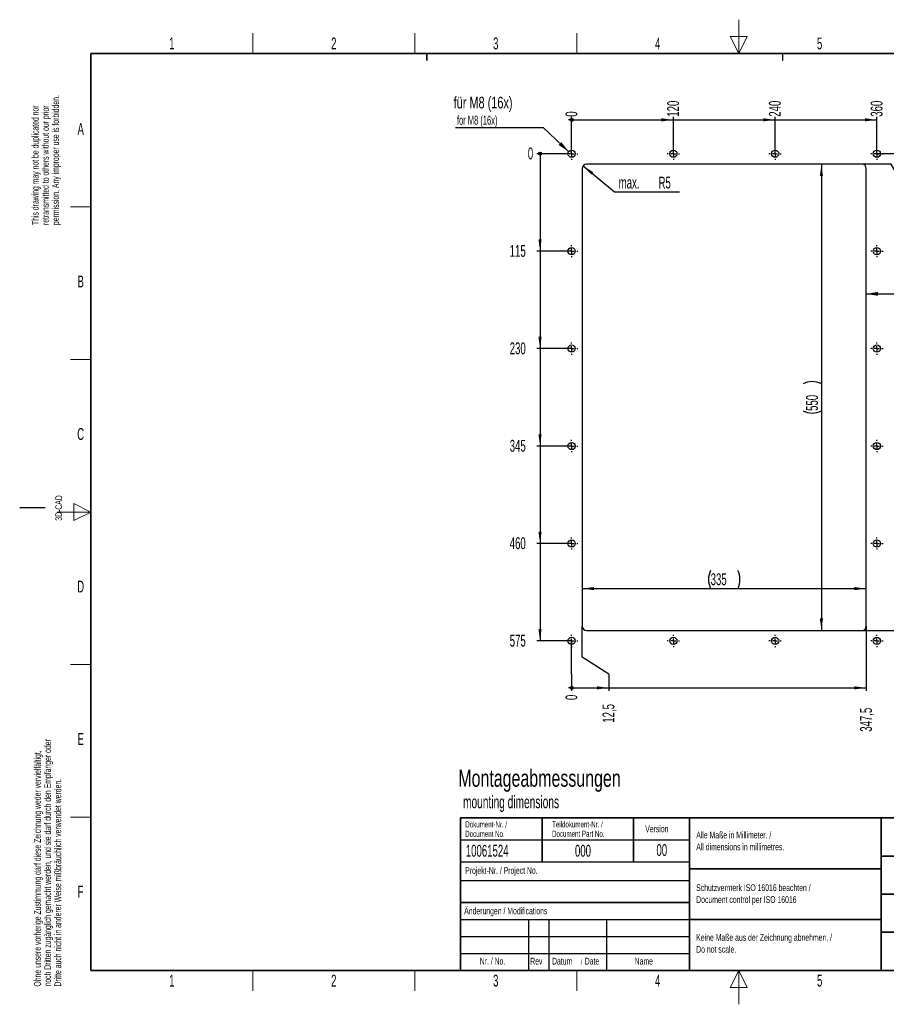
# Paper-space layout 'Blatt3' of a CAD drawing. Header units: millimetres. Extents: x 5 to 418, y 2 to 292.
import ezdxf

# ---------------------------------------------------------------- set-up
doc = ezdxf.new("R2010")
doc.units = ezdxf.units.MM
doc.layers.add('SLD-0', color=7, linetype='Continuous')
doc.styles.add('SLDTEXTSTYLE0', font='TXT', dxfattribs={"width": 0.7})
doc.styles.add('SLDTEXTSTYLE1', font='TXT', dxfattribs={"width": 0.605})
doc.dimstyles.new('SLDDIMSTYLE0', dxfattribs={"dimtxt": 3.5, "dimasz": 3.5, "dimexe": 0, "dimexo": 0.0625, "dimgap": 0.875, "dimtad": 1, "dimlfac": 4, "dimrnd": 1e-09, "dimzin": 12, "dimdsep": 46, "dimtxsty": 'SLDTEXTSTYLE1', "dimsah": 1, "dimcen": 0.09, "dimadec": 0, "dimazin": 3, "dimtfac": 1, "dimtofl": 0, "dimtmove": 0, "dimatfit": 3, "dimfxl": 1, "dimfrac": 2, "dimtolj": 1, "dimtzin": 12, "dimarcsym": 0})
doc.dimstyles.new('SLDDIMSTYLE3', dxfattribs={"dimtxt": 0.18, "dimasz": 3.5, "dimexe": 0, "dimexo": 0.0625, "dimgap": 0, "dimtad": 0, "dimtih": 1, "dimtoh": 1, "dimdec": 0, "dimrnd": 1e-09, "dimzin": 0, "dimdsep": 46, "dimtxsty": 'Standard', "dimsah": 1, "dimcen": 0.09, "dimadec": 0, "dimazin": 0, "dimtfac": 3.5, "dimtdec": 0, "dimtofl": 0, "dimtmove": 0, "dimatfit": 3, "dimfxl": 1, "dimfrac": 2, "dimtolj": 1, "dimtzin": 0, "dimarcsym": 0})
doc.dimstyles.new('SLDDIMSTYLE4', dxfattribs={"dimtxt": 3.5, "dimasz": 0.3066666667, "dimexe": 0, "dimexo": 0.0625, "dimgap": 0.875, "dimtad": 0, "dimtih": 1, "dimtoh": 1, "dimdec": 0, "dimlfac": 4, "dimrnd": 1e-09, "dimdsep": 46, "dimtxsty": 'SLDTEXTSTYLE1', "dimblk1": 'ORIGIN', "dimblk2": 'ORIGIN', "dimsah": 1, "dimcen": 0.09, "dimadec": 0, "dimazin": 2, "dimtfac": 1, "dimtofl": 0, "dimtmove": 0, "dimatfit": 3, "dimldrblk": 'ORIGIN', "dimfxl": 1, "dimfrac": 2, "dimtolj": 1, "dimtzin": 12, "dimarcsym": 0})
doc.dimstyles.new('SLDDIMSTYLE5', dxfattribs={"dimtxt": 3.5, "dimasz": 3.5, "dimexe": 0, "dimexo": 0.0625, "dimgap": 0.875, "dimtad": 0, "dimtih": 1, "dimtoh": 1, "dimlfac": 4, "dimrnd": 1e-09, "dimzin": 12, "dimdsep": 46, "dimtxsty": 'SLDTEXTSTYLE1', "dimsah": 1, "dimcen": 0.09, "dimadec": 0, "dimazin": 3, "dimtfac": 1, "dimtofl": 0, "dimtmove": 0, "dimatfit": 3, "dimfxl": 1, "dimfrac": 2, "dimtolj": 1, "dimtzin": 12, "dimarcsym": 0})
doc.dimstyles.new('SLDDIMSTYLE6', dxfattribs={"dimtxt": 3.5, "dimasz": 3.5, "dimexe": 0, "dimexo": 0.0625, "dimgap": 0.875, "dimtad": 0, "dimtih": 1, "dimtoh": 1, "dimlfac": 4, "dimrnd": 1e-09, "dimzin": 12, "dimdsep": 46, "dimtxsty": 'SLDTEXTSTYLE1', "dimsah": 1, "dimcen": 0, "dimadec": 0, "dimazin": 3, "dimtfac": 1, "dimtofl": 0, "dimtmove": 1, "dimatfit": 3, "dimfxl": 1, "dimfrac": 2, "dimtolj": 1, "dimtzin": 12, "dimarcsym": 0})

# ---------------------------------------------------------------- blocks, each defined once
blk = doc.blocks.new('SW_NOTE_0_37')
at = {"layer": 'SLD-0', "color": 0, "attachment_point": 1}
for s, insert, char_height, style in [('Montageabmessungen', (0, 6.4802509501), 5.0270833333, 'SLDTEXTSTYLE0'), ('mounting dimensions', (1.3890625, -1.1788735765), 3.7041666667, 'SLDTEXTSTYLE1')]:
    blk.add_mtext(s, dxfattribs=dict(at, insert=insert, char_height=char_height, style=style))
blk = doc.blocks.new('SW_NOTE_0_38')
at = {"layer": 'SLD-0', "color": 0, "char_height": 2, "attachment_point": 1, "rotation": 90.00000000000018, "style": 'SLDTEXTSTYLE1'}
for s, insert in [('permission. Any improper use is forbidden.', (3.4218645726, 0)), ('This drawing may not be duplicated nor', (-2.5781354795, 0)), ('retransmitted to others without our prior', (0.4218645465, 0))]:
    blk.add_mtext(s, dxfattribs=dict(at, insert=insert))
blk = doc.blocks.new('SW_NOTE_0_39')
at = {"layer": 'SLD-0', "color": 0, "char_height": 2, "attachment_point": 1, "rotation": 90.00000000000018, "style": 'SLDTEXTSTYLE1'}
for s, insert in [('noch Dritten zugänglich gemacht werden, und sie darf durch den Empfänger oder', (0.4218645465, 0)), ('Ohne unsere vorherige Zustimmung darf diese Zeichnung weder vervielfältigt,', (-2.5781354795, 0)), ('Dritte auch nicht in anderer Weise mißbräuchlich verwendet werden.', (3.4218645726, 0))]:
    blk.add_mtext(s, dxfattribs=dict(at, insert=insert))
blk = doc.blocks.new('SW_NOTE_0_40')
at = {"layer": 'SLD-0', "color": 0, "attachment_point": 1, "style": 'SLDTEXTSTYLE1'}
for s, insert, char_height in [('Datum', (0, 2.5781354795), 2), ('/', (8.4829859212, 2.0780460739), 1.5), ('Date', (9.6392361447, 2.5781354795), 2)]:
    blk.add_mtext(s, dxfattribs=dict(at, insert=insert, char_height=char_height))
blk = doc.blocks.new('SW_NOTE_0_41')
at = {"layer": 'SLD-0', "color": 0, "char_height": 2, "attachment_point": 1, "style": 'SLDTEXTSTYLE1'}
for s, insert in [('Alle Maße in Millimeter. /', (0, 2.5781354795)), ('All dimensions in millimetres.', (0, -0.9218646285))]:
    blk.add_mtext(s, dxfattribs=dict(at, insert=insert))
blk = doc.blocks.new('SW_NOTE_0_42')
at = {"layer": 'SLD-0', "color": 0, "char_height": 1.8, "attachment_point": 1, "style": 'SLDTEXTSTYLE1'}
for s, insert in [('Teildokument-Nr. /', (0, 2.3203219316)), ('Document Part No.', (0, -0.4796779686))]:
    blk.add_mtext(s, dxfattribs=dict(at, insert=insert))
blk = doc.blocks.new('SW_NOTE_0_43')
at = {"layer": 'SLD-0', "color": 0, "char_height": 1.8, "attachment_point": 1, "style": 'SLDTEXTSTYLE1'}
for s, insert in [('Dokument-Nr. /', (0, 2.3203219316)), ('Document No.', (0, -0.4796779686))]:
    blk.add_mtext(s, dxfattribs=dict(at, insert=insert))
blk = doc.blocks.new('SW_NOTE_0_44')
at = {"layer": 'SLD-0', "color": 0, "char_height": 2, "attachment_point": 1, "style": 'SLDTEXTSTYLE1'}
for s, insert in [('Keine Maße aus der Zeichnung abnehmen. /', (0, 2.5781354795)), ('Do not scale.', (0, -0.9218646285))]:
    blk.add_mtext(s, dxfattribs=dict(at, insert=insert))
blk = doc.blocks.new('SW_NOTE_0_45')
at = {"layer": 'SLD-0', "color": 0, "char_height": 2, "attachment_point": 1, "style": 'SLDTEXTSTYLE1'}
for s, insert in [('Schutzvermerk ISO 16016 beachten /', (0, 2.5781354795)), ('Document control per ISO 16016', (0, -0.9218646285))]:
    blk.add_mtext(s, dxfattribs=dict(at, insert=insert))
blk = doc.blocks.new('_Origin')
at = {"color": 0, "linetype": 'ByBlock', "lineweight": -2}
blk.add_line((0, 0), (-1, 0), dxfattribs=at)
blk.add_circle((0, 0), 0.5, dxfattribs=at)
blk = doc.blocks.new('_D_14')
at = {"layer": 'SLD-0'}
blk.add_line((167.7186165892, 252.9605024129), (157.4925174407, 252.9605024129), dxfattribs=at)
at = {"layer": 'SLD-0', "xscale": 0.92, "yscale": 0.92}
blk.add_blockref('_Origin', (158.4125174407, 252.9605024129), dxfattribs=at)
at = {"layer": 'SLD-0', "insert": (154.8189063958, 254.7864758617), "char_height": 3.5, "attachment_point": 1, "style": 'SLDTEXTSTYLE1'}
blk.add_mtext('0', dxfattribs=at)
blk = doc.blocks.new('_D_15')
at = {"layer": 'SLD-0', "color": 7}
for p, q in [((158.4125174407, 252.9605024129), (158.4125174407, 224.2105024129)), ((167.7186165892, 224.2105024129), (157.4925174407, 224.2105024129))]:
    blk.add_line(p, q, dxfattribs=at)
blk.add_solid([(158.4125174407, 224.2105024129), (158.8725174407, 227.7105024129), (157.9525174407, 227.7105024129)], dxfattribs=at)
at = {"layer": 'SLD-0', "color": 7, "insert": (149.471684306, 226.0364758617), "char_height": 3.5, "attachment_point": 1, "style": 'SLDTEXTSTYLE1'}
blk.add_mtext('115', dxfattribs=at)
blk = doc.blocks.new('_D_16')
at = {"layer": 'SLD-0', "color": 7}
for p, q in [((158.4125174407, 224.2105024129), (158.4125174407, 195.4605024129)), ((167.7186165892, 195.4605024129), (157.4925174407, 195.4605024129))]:
    blk.add_line(p, q, dxfattribs=at)
blk.add_solid([(158.4125174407, 195.4605024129), (158.8725174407, 198.9605024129), (157.9525174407, 198.9605024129)], dxfattribs=at)
at = {"layer": 'SLD-0', "color": 7, "insert": (149.471684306, 197.2864758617), "char_height": 3.5, "attachment_point": 1, "style": 'SLDTEXTSTYLE1'}
blk.add_mtext('230', dxfattribs=at)
blk = doc.blocks.new('_D_17')
at = {"layer": 'SLD-0', "color": 7}
for p, q in [((158.4125174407, 195.4605024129), (158.4125174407, 166.7105024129)), ((167.7186165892, 166.7105024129), (157.4925174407, 166.7105024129))]:
    blk.add_line(p, q, dxfattribs=at)
blk.add_solid([(158.4125174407, 166.7105024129), (158.8725174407, 170.2105024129), (157.9525174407, 170.2105024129)], dxfattribs=at)
at = {"layer": 'SLD-0', "color": 7, "insert": (149.471684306, 168.5364758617), "char_height": 3.5, "attachment_point": 1, "style": 'SLDTEXTSTYLE1'}
blk.add_mtext('345', dxfattribs=at)
blk = doc.blocks.new('_D_18')
at = {"layer": 'SLD-0', "color": 7}
for p, q in [((158.4125174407, 166.7105024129), (158.4125174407, 137.9605024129)), ((167.7186165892, 137.9605024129), (157.4925174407, 137.9605024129))]:
    blk.add_line(p, q, dxfattribs=at)
blk.add_solid([(158.4125174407, 137.9605024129), (158.8725174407, 141.4605024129), (157.9525174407, 141.4605024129)], dxfattribs=at)
at = {"layer": 'SLD-0', "color": 7, "insert": (149.471684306, 139.7864758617), "char_height": 3.5, "attachment_point": 1, "style": 'SLDTEXTSTYLE1'}
blk.add_mtext('460', dxfattribs=at)
blk = doc.blocks.new('_D_19')
at = {"layer": 'SLD-0', "color": 7}
for p, q in [((158.4125174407, 137.9605024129), (158.4125174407, 109.2105024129)), ((167.7186165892, 109.2105024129), (157.4925174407, 109.2105024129))]:
    blk.add_line(p, q, dxfattribs=at)
blk.add_solid([(158.4125174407, 109.2105024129), (158.8725174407, 112.7105024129), (157.9525174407, 112.7105024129)], dxfattribs=at)
at = {"layer": 'SLD-0', "color": 7, "insert": (149.471684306, 111.0364758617), "char_height": 3.5, "attachment_point": 1, "style": 'SLDTEXTSTYLE1'}
blk.add_mtext('575', dxfattribs=at)
blk = doc.blocks.new('_D_20')
at = {"layer": 'SLD-0'}
blk.add_line((167.7186165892, 252.9605024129), (167.7186165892, 263.8736149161), dxfattribs=at)
at = {"layer": 'SLD-0', "xscale": 0.92, "yscale": 0.92}
blk.add_blockref('_Origin', (167.7186165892, 262.9536149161), dxfattribs=at)
at = {"layer": 'SLD-0', "insert": (165.8926431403, 263.8736149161), "char_height": 3.5, "attachment_point": 1, "rotation": 90, "style": 'SLDTEXTSTYLE1'}
blk.add_mtext('0', dxfattribs=at)
blk = doc.blocks.new('_D_21')
at = {"layer": 'SLD-0', "color": 7}
for p, q in [((167.7186165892, 262.9536149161), (197.7186165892, 262.9536149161)), ((197.7186165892, 252.9605024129), (197.7186165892, 263.8736149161))]:
    blk.add_line(p, q, dxfattribs=at)
blk.add_solid([(197.7186165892, 262.9536149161), (194.2186165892, 263.4136149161), (194.2186165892, 262.4936149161)], dxfattribs=at)
at = {"layer": 'SLD-0', "color": 7, "insert": (195.8926431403, 263.8736149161), "char_height": 3.5, "attachment_point": 1, "rotation": 90, "style": 'SLDTEXTSTYLE1'}
blk.add_mtext('120', dxfattribs=at)
blk = doc.blocks.new('_D_22')
at = {"layer": 'SLD-0', "color": 7}
for p, q in [((197.7186165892, 262.9536149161), (227.7186165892, 262.9536149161)), ((227.7186165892, 252.9605024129), (227.7186165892, 263.8736149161))]:
    blk.add_line(p, q, dxfattribs=at)
blk.add_solid([(227.7186165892, 262.9536149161), (224.2186165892, 263.4136149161), (224.2186165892, 262.4936149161)], dxfattribs=at)
at = {"layer": 'SLD-0', "color": 7, "insert": (225.8926431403, 263.8736149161), "char_height": 3.5, "attachment_point": 1, "rotation": 90, "style": 'SLDTEXTSTYLE1'}
blk.add_mtext('240', dxfattribs=at)
blk = doc.blocks.new('_D_23')
at = {"layer": 'SLD-0', "color": 7}
for p, q in [((227.7186165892, 262.9536149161), (257.7186165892, 262.9536149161)), ((257.7186165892, 252.9605024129), (257.7186165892, 263.8736149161))]:
    blk.add_line(p, q, dxfattribs=at)
blk.add_solid([(257.7186165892, 262.9536149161), (254.2186165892, 263.4136149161), (254.2186165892, 262.4936149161)], dxfattribs=at)
at = {"layer": 'SLD-0', "color": 7, "insert": (255.8926431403, 263.8736149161), "char_height": 3.5, "attachment_point": 1, "rotation": 90, "style": 'SLDTEXTSTYLE1'}
blk.add_mtext('360', dxfattribs=at)
blk = doc.blocks.new('_D_24')
at = {"layer": 'SLD-0'}
for p, q in [((261.896703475, 252.9605024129), (257.7186165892, 252.9605024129)), ((266.896703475, 252.9605024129), (261.896703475, 252.9605024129)), ((266.896703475, 252.9605024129), (271.896703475, 252.9605024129))]:
    blk.add_line(p, q, dxfattribs=at)
at = {"layer": 'SLD-0', "xscale": 0.92, "yscale": 0.92}
blk.add_blockref('_Origin', (270.976703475, 252.9605024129), dxfattribs=at)
at = {"layer": 'SLD-0', "insert": (271.896703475, 254.7864758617), "char_height": 3.5, "attachment_point": 1, "style": 'SLDTEXTSTYLE1'}
blk.add_mtext('0', dxfattribs=at)
blk = doc.blocks.new('_D_25')
at = {"layer": 'SLD-0', "color": 7}
for p, q in [((270.976703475, 252.9605024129), (270.976703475, 241.5139864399)), ((261.896703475, 249.8355024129), (253.3436165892, 249.8355024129)), ((266.896703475, 241.5139864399), (261.896703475, 249.8355024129)), ((266.896703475, 241.5139864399), (271.896703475, 241.5139864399))]:
    blk.add_line(p, q, dxfattribs=at)
blk.add_solid([(270.976703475, 241.5139864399), (271.436703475, 245.0139864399), (270.516703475, 245.0139864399)], dxfattribs=at)
at = {"layer": 'SLD-0', "color": 7, "insert": (271.896703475, 243.3399598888), "char_height": 3.5, "attachment_point": 1, "style": 'SLDTEXTSTYLE1'}
blk.add_mtext('12,5', dxfattribs=at)
blk = doc.blocks.new('_D_26')
at = {"layer": 'SLD-0', "color": 7}
for p, q in [((270.976703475, 241.5139864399), (270.976703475, 112.3355024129)), ((253.3436165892, 112.3355024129), (271.896703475, 112.3355024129))]:
    blk.add_line(p, q, dxfattribs=at)
blk.add_solid([(270.976703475, 112.3355024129), (271.436703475, 115.8355024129), (270.516703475, 115.8355024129)], dxfattribs=at)
at = {"layer": 'SLD-0', "color": 7, "insert": (271.896703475, 114.1614758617), "char_height": 3.5, "attachment_point": 1, "style": 'SLDTEXTSTYLE1'}
blk.add_mtext('562,5', dxfattribs=at)
blk = doc.blocks.new('_D_27')
at = {"layer": 'SLD-0'}
for p, q in [((167.7186165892, 104.4390602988), (167.7186165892, 109.2105024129)), ((167.7186165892, 99.4390602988), (167.7186165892, 104.4390602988)), ((167.7186165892, 99.4390602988), (167.7186165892, 94.4390602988))]:
    blk.add_line(p, q, dxfattribs=at)
at = {"layer": 'SLD-0', "xscale": 0.92, "yscale": 0.92}
blk.add_blockref('_Origin', (167.7186165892, 95.3590602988), dxfattribs=at)
at = {"layer": 'SLD-0', "insert": (165.8926431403, 91.7654492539), "char_height": 3.5, "attachment_point": 1, "rotation": 90, "style": 'SLDTEXTSTYLE1'}
blk.add_mtext('0', dxfattribs=at)
blk = doc.blocks.new('_D_28')
at = {"layer": 'SLD-0', "color": 7}
for p, q in [((170.8436165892, 104.4390602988), (170.8436165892, 113.5855024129)), ((178.6658043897, 99.4390602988), (170.8436165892, 104.4390602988)), ((178.6658043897, 99.4390602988), (178.6658043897, 94.4390602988)), ((167.7186165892, 95.3590602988), (178.6658043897, 95.3590602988))]:
    blk.add_line(p, q, dxfattribs=at)
blk.add_solid([(178.6658043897, 95.3590602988), (175.1658043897, 95.8190602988), (175.1658043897, 94.8990602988)], dxfattribs=at)
at = {"layer": 'SLD-0', "color": 7, "insert": (176.8398309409, 85.0814216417), "char_height": 3.5, "attachment_point": 1, "rotation": 90, "style": 'SLDTEXTSTYLE1'}
blk.add_mtext('12,5', dxfattribs=at)
blk = doc.blocks.new('_D_29')
at = {"layer": 'SLD-0', "color": 7}
for p, q in [((254.5936165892, 113.5855024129), (254.5936165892, 94.4390602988)), ((178.6658043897, 95.3590602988), (254.5936165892, 95.3590602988))]:
    blk.add_line(p, q, dxfattribs=at)
blk.add_solid([(254.5936165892, 95.3590602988), (251.0936165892, 95.8190602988), (251.0936165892, 94.8990602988)], dxfattribs=at)
at = {"layer": 'SLD-0', "color": 7, "insert": (252.7676431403, 82.4078105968), "char_height": 3.5, "attachment_point": 1, "rotation": 90, "style": 'SLDTEXTSTYLE1'}
blk.add_mtext('347,5', dxfattribs=at)
blk = doc.blocks.new('_D_30')
at = {"layer": 'SLD-0', "color": 7}
blk.add_line((170.8436165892, 124.6473464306), (254.5936165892, 124.6473464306), dxfattribs=at)
for centre, start, end in [((214.0797276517, 127.3331103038), 153.4349488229, 206.5650511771), ((211.3575052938, 127.3331103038), 333.4349488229, 26.5650511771)]:
    blk.add_arc(centre, 6.005550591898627, start, end, dxfattribs=at)
for points in [[(170.8436165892, 124.6473464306), (174.3436165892, 124.1873464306), (174.3436165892, 125.1073464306)], [(254.5936165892, 124.6473464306), (251.0936165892, 125.1073464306), (251.0936165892, 124.1873464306)]]:
    blk.add_solid(points, dxfattribs=at)
at = {"layer": 'SLD-0', "color": 7, "insert": (208.7081999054, 129.1590837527), "char_height": 3.5, "attachment_point": 1, "style": 'SLDTEXTSTYLE1'}
blk.add_mtext('335', dxfattribs=at)
blk = doc.blocks.new('_D_31')
at = {"layer": 'SLD-0', "color": 7}
blk.add_line((241.3706665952, 249.8355024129), (241.3706665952, 112.3355024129), dxfattribs=at)
for centre, radius, start, end in [((238.684902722, 179.7243911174), 6.00555059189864, 63.4349488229, 116.5650511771), ((238.684902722, 182.4466134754), 6.005550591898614, 243.4349488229, 296.5650511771)]:
    blk.add_arc(centre, radius, start, end, dxfattribs=at)
for points in [[(241.3706665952, 249.8355024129), (240.9106665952, 246.3355024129), (241.8306665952, 246.3355024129)], [(241.3706665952, 112.3355024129), (241.8306665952, 115.8355024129), (240.9106665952, 115.8355024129)]]:
    blk.add_solid(points, dxfattribs=at)
at = {"layer": 'SLD-0', "color": 7, "insert": (236.8589292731, 177.0750857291), "char_height": 3.5, "attachment_point": 1, "rotation": 90.00000000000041, "style": 'SLDTEXTSTYLE1'}
blk.add_mtext('550', dxfattribs=at)
blk = doc.blocks.new('_D_32')
at = {"layer": 'SLD-0', "color": 7}
for p, q in [((171.1355155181, 249.3883363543), (180.3425866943, 241.6733368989)), ((180.3425866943, 241.6733368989), (199.4960599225, 241.6733368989))]:
    blk.add_line(p, q, dxfattribs=at)
blk.add_solid([(171.1355155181, 249.3883363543), (173.5227556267, 246.787820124), (174.1136414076, 247.4929825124)], dxfattribs=at)
at = {"layer": 'SLD-0', "color": 7, "char_height": 3.5, "attachment_point": 1, "style": 'SLDTEXTSTYLE1'}
for s, insert in [('max.', (181.5925866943, 246.1850742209)), ('R5', (193.351614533, 246.1850742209))]:
    blk.add_mtext(s, dxfattribs=dict(at, insert=insert))
blk = doc.blocks.new('SW_NOTE_0_55')
at = {"layer": 'SLD-0', "color": 0}
blk.add_line((-25.8628820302, 0), (0, 0), dxfattribs=at)
at = {"layer": 'SLD-0', "color": 0, "attachment_point": 1}
for s, insert, char_height, style in [('für M8 (16x)', (-26.3615069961, 9.1120452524), 3.4395833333, 'SLDTEXTSTYLE0'), ('for M8 (16x)', (-25.3693194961, 3.50413804), 2.6458333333, 'SLDTEXTSTYLE1')]:
    blk.add_mtext(s, dxfattribs=dict(at, insert=insert, char_height=char_height, style=style))
blk = doc.blocks.new('SW_CENTERMARKSYMBOL_2')
at = {"layer": 'SLD-0', "color": 0}
for p, q in [((-1.5, 0), (-1.8125, 0)), ((0, 0), (-0.75, 0)), ((0, 1.5), (0, 1.8125)), ((0, 0), (0, 0.75)), ((0, 0), (0, -0.75)), ((0, 0), (0.75, 0)), ((1.5, 0), (1.8125, 0)), ((0, -1.5), (0, -1.8125)), ((-1.5, -28.75), (-1.8125, -28.75)), ((0, -28.75), (-0.75, -28.75)), ((0, -27.25), (0, -26.9375)), ((0, -28.75), (0, -28)), ((0, -28.75), (0, -29.5)), ((0, -28.75), (0.75, -28.75)), ((1.5, -28.75), (1.8125, -28.75)), ((0, -30.25), (0, -30.5625)), ((-1.5, -57.5), (-1.8125, -57.5)), ((0, -57.5), (-0.75, -57.5)), ((0, -56), (0, -55.6875)), ((0, -57.5), (0, -56.75)), ((0, -57.5), (0, -58.25)), ((0, -57.5), (0.75, -57.5)), ((1.5, -57.5), (1.8125, -57.5)), ((0, -59), (0, -59.3125))]:
    blk.add_line(p, q, dxfattribs=at)
blk = doc.blocks.new('SW_CENTERMARKSYMBOL_3')
at = {"layer": 'SLD-0', "color": 0}
for p, q in [((-1.5, 0), (-1.8125, 0)), ((0, 0), (-0.75, 0)), ((0, 1.5), (0, 1.8125)), ((0, 0), (0, 0.75)), ((0, 0), (0, -0.75)), ((0, 0), (0.75, 0)), ((1.5, 0), (1.8125, 0)), ((0, -1.5), (0, -1.8125))]:
    blk.add_line(p, q, dxfattribs=at)
blk = doc.blocks.new('SW_CENTERMARKSYMBOL_4')
at = {"layer": 'SLD-0', "color": 0}
for p, q in [((-1.5, 0), (-1.8125, 0)), ((0, 0), (-0.75, 0)), ((0, 1.5), (0, 1.8125)), ((0, 0), (0, 0.75)), ((0, 0), (0, -0.75)), ((0, 0), (0.75, 0)), ((1.5, 0), (1.8125, 0)), ((0, -1.5), (0, -1.8125))]:
    blk.add_line(p, q, dxfattribs=at)
blk = doc.blocks.new('SW_CENTERMARKSYMBOL_5')
at = {"layer": 'SLD-0', "color": 0}
for p, q in [((-1.5, 0), (-1.8125, 0)), ((0, 0), (-0.75, 0)), ((0, 1.5), (0, 1.8125)), ((0, 0), (0, 0.75)), ((0, 0), (0, -0.75)), ((0, 0), (0.75, 0)), ((1.5, 0), (1.8125, 0)), ((0, -1.5), (0, -1.8125))]:
    blk.add_line(p, q, dxfattribs=at)
blk = doc.blocks.new('SW_CENTERMARKSYMBOL_6')
at = {"layer": 'SLD-0', "color": 0}
for p, q in [((-1.5, 0), (-1.8125, 0)), ((0, 0), (-0.75, 0)), ((0, 1.5), (0, 1.8125)), ((0, 0), (0, 0.75)), ((0, 0), (0, -0.75)), ((0, 0), (0.75, 0)), ((1.5, 0), (1.8125, 0)), ((0, -1.5), (0, -1.8125))]:
    blk.add_line(p, q, dxfattribs=at)
blk = doc.blocks.new('SW_CENTERMARKSYMBOL_7')
at = {"layer": 'SLD-0', "color": 0}
for p, q in [((-1.5, 0), (-1.8125, 0)), ((0, 0), (-0.75, 0)), ((0, 1.5), (0, 1.8125)), ((0, 0), (0, 0.75)), ((0, 0), (0, -0.75)), ((0, 0), (0.75, 0)), ((1.5, 0), (1.8125, 0)), ((0, -1.5), (0, -1.8125))]:
    blk.add_line(p, q, dxfattribs=at)
blk = doc.blocks.new('SW_CENTERMARKSYMBOL_8')
at = {"layer": 'SLD-0', "color": 0}
for p, q in [((-1.5, 0), (-1.8125, 0)), ((0, 0), (-0.75, 0)), ((0, 1.5), (0, 1.8125)), ((0, 0), (0, 0.75)), ((0, 0), (0, -0.75)), ((0, 0), (0.75, 0)), ((1.5, 0), (1.8125, 0)), ((0, -1.5), (0, -1.8125))]:
    blk.add_line(p, q, dxfattribs=at)
blk = doc.blocks.new('SW_CENTERMARKSYMBOL_9')
at = {"layer": 'SLD-0', "color": 0}
for p, q in [((-1.5, 0), (-1.8125, 0)), ((0, 0), (-0.75, 0)), ((0, 1.5), (0, 1.8125)), ((0, 0), (0, 0.75)), ((0, 0), (0, -0.75)), ((0, 0), (0.75, 0)), ((1.5, 0), (1.8125, 0)), ((0, -1.5), (0, -1.8125))]:
    blk.add_line(p, q, dxfattribs=at)
blk = doc.blocks.new('SW_CENTERMARKSYMBOL_10')
at = {"layer": 'SLD-0', "color": 0}
for p, q in [((-1.5, 0), (-1.8125, 0)), ((0, 0), (-0.75, 0)), ((0, 1.5), (0, 1.8125)), ((0, 0), (0, 0.75)), ((0, 0), (0, -0.75)), ((0, 0), (0.75, 0)), ((1.5, 0), (1.8125, 0)), ((0, -1.5), (0, -1.8125))]:
    blk.add_line(p, q, dxfattribs=at)
blk = doc.blocks.new('SW_CENTERMARKSYMBOL_11')
at = {"layer": 'SLD-0', "color": 0}
for p, q in [((-1.5, 0), (-1.8125, 0)), ((0, 0), (-0.75, 0)), ((0, 1.5), (0, 1.8125)), ((0, 0), (0, 0.75)), ((0, 0), (0, -0.75)), ((0, 0), (0.75, 0)), ((1.5, 0), (1.8125, 0)), ((0, -1.5), (0, -1.8125))]:
    blk.add_line(p, q, dxfattribs=at)
blk = doc.blocks.new('SW_CENTERMARKSYMBOL_12')
at = {"layer": 'SLD-0', "color": 0}
for p, q in [((-1.5, 0), (-1.8125, 0)), ((0, 0), (-0.75, 0)), ((0, 1.5), (0, 1.8125)), ((0, 0), (0, 0.75)), ((0, 0), (0, -0.75)), ((0, 0), (0.75, 0)), ((1.5, 0), (1.8125, 0)), ((0, -1.5), (0, -1.8125))]:
    blk.add_line(p, q, dxfattribs=at)
blk = doc.blocks.new('SW_CENTERMARKSYMBOL_13')
at = {"layer": 'SLD-0', "color": 0}
for p, q in [((-1.5, 0), (-1.8125, 0)), ((0, 0), (-0.75, 0)), ((0, 1.5), (0, 1.8125)), ((0, 0), (0, 0.75)), ((0, 0), (0, -0.75)), ((0, 0), (0.75, 0)), ((1.5, 0), (1.8125, 0)), ((0, -1.5), (0, -1.8125))]:
    blk.add_line(p, q, dxfattribs=at)
blk = doc.blocks.new('SW_CENTERMARKSYMBOL_14')
at = {"layer": 'SLD-0', "color": 0}
for p, q in [((-1.5, 0), (-1.8125, 0)), ((0, 0), (-0.75, 0)), ((0, 1.5), (0, 1.8125)), ((0, 0), (0, 0.75)), ((0, 0), (0, -0.75)), ((0, 0), (0.75, 0)), ((1.5, 0), (1.8125, 0)), ((0, -1.5), (0, -1.8125))]:
    blk.add_line(p, q, dxfattribs=at)
blk = doc.blocks.new('SW_CENTERMARKSYMBOL_15')
at = {"layer": 'SLD-0', "color": 0}
for p, q in [((-1.5, 0), (-1.8125, 0)), ((0, 0), (-0.75, 0)), ((0, 1.5), (0, 1.8125)), ((0, 0), (0, 0.75)), ((0, 0), (0, -0.75)), ((0, 0), (0.75, 0)), ((1.5, 0), (1.8125, 0)), ((0, -1.5), (0, -1.8125))]:
    blk.add_line(p, q, dxfattribs=at)

psp = doc.layouts.new('Blatt3')

# ---------------------------------------------------------------- linework, layer by layer
at = {"color": 7, "linetype": 'Continuous', "lineweight": 25}
for p, q in [((253.3436165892, 249.8355024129), (172.0936165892, 249.8355024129)), ((170.8436165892, 248.5855024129), (170.8436165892, 113.5855024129)), ((254.5936165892, 113.5855024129), (254.5936165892, 248.5855024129)), ((172.0936165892, 112.3355024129), (253.3436165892, 112.3355024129))]:
    psp.add_line(p, q, dxfattribs=at)
for centre, radius in [((167.7186165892, 252.9605024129), 1.0625), ((197.7186165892, 252.9605024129), 1.062500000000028), ((227.7186165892, 252.9605024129), 1.062499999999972), ((257.7186165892, 252.9605024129), 1.0625), ((167.7186165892, 224.2105024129), 1.0625), ((257.7186165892, 224.2105024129), 1.0625), ((167.7186165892, 195.4605024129), 1.0625), ((257.7186165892, 195.4605024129), 1.0625), ((167.7186165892, 166.7105024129), 1.0625), ((257.7186165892, 166.7105024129), 1.0625), ((167.7186165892, 137.9605024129), 1.0625), ((257.7186165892, 137.9605024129), 1.062499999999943), ((167.7186165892, 109.2105024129), 1.062499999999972), ((197.7186165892, 109.2105024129), 1.062499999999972), ((227.7186165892, 109.2105024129), 1.062499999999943), ((257.7186165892, 109.2105024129), 1.062499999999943)]:
    psp.add_circle(centre, radius, dxfattribs=at)
for centre, radius, start, end in [((172.0936165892, 248.5855024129), 1.25, 90, 180), ((253.3436165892, 248.5855024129), 1.250000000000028, 0, 90), ((172.0936165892, 113.5855024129), 1.250000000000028, 180, 270), ((253.3436165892, 113.5855024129), 1.25, 270, 0)]:
    psp.add_arc(centre, radius, start, end, dxfattribs=at)
at = {"layer": 'SLD-0', "lineweight": 18}
for p, q in [((217, 292.5), (217, 282.5)), ((73.75, 282.5), (73.75, 288.5)), ((121.5, 282.5), (121.5, 288.5)), ((169.25, 282.5), (169.25, 288.5)), ((219.5, 287.5), (214.5, 287.5)), ((214.5, 287.5), (217, 282.5)), ((217, 282.5), (219.5, 287.5)), ((20, 237.25), (26, 237.25)), ((20, 192.25), (26, 192.25)), ((26, 147.25), (21, 149.75)), ((21, 149.75), (21, 144.75)), ((16, 147.25), (26, 147.25)), ((21, 144.75), (26, 147.25)), ((20, 102.25), (26, 102.25)), ((20, 57.25), (26, 57.25)), ((73.75, 6), (73.75, 12)), ((121.5, 6), (121.5, 12)), ((169.25, 6), (169.25, 12)), ((217, 12), (214.5, 7)), ((217, 2), (217, 12)), ((219.5, 7), (217, 12)), ((214.5, 7), (219.5, 7))]:
    psp.add_line(p, q, dxfattribs=at)
at = {"layer": 'SLD-0', "lineweight": 35}
for p, q in [((408, 282.5), (26, 282.5)), ((26, 282.5), (26, 12)), ((135, 57), (408, 57)), ((135, 57), (135, 12)), ((159, 57), (159, 44)), ((186, 57), (186, 44)), ((202.5, 57), (202.5, 12)), ((259, 57), (259, 12)), ((259, 45.75), (288, 45.75)), ((202.5, 42), (259, 42)), ((135, 32), (202.5, 32)), ((259, 34.5), (288, 34.5)), ((202.5, 27), (259, 27)), ((259, 23.25), (288, 23.25)), ((26, 12), (408, 12)), ((135, 12), (408, 12))]:
    psp.add_line(p, q, dxfattribs=at)
at = {"layer": 'SLD-0'}
for p, q in [((125, 280.5), (125, 282.5)), ((125, 282.5), (125, 280.5)), ((230, 280.5), (230, 282.5)), ((230, 280.5), (230, 282.5)), ((12.5, 148.5), (5, 148.5)), ((135, 50.5), (202.5, 50.5)), ((135, 38.5), (202.5, 38.5)), ((135, 27), (202.5, 27)), ((155, 27), (155, 12)), ((161, 27), (161, 12)), ((178, 27), (178, 12)), ((135, 22), (202.5, 22)), ((135, 17), (202.5, 17))]:
    psp.add_line(p, q, dxfattribs=at)
at = {"layer": 'SLD-0', "lineweight": 25}
psp.add_line((135, 44), (202.5, 44), dxfattribs=at)

# ---------------------------------------------------------------- block references
at = {"layer": 'SLD-0'}
for name, p in [('SW_NOTE_0_38', (11.156414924, 231.9087896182)), ('SW_NOTE_0_39', (11.8080067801, 7.2381332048)), ('SW_NOTE_0_43', (136.3539637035, 53.6687943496)), ('SW_NOTE_0_42', (161.9553890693, 53.6869973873)), ('SW_NOTE_0_41', (204.4639500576, 50.3606872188)), ('SW_NOTE_0_45', (204.4639500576, 34.8276741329)), ('SW_NOTE_0_44', (204.4639500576, 20.1508694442)), ('SW_NOTE_0_40', (161.9462095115, 13.1462508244))]:
    psp.add_blockref(name, p, dxfattribs=at)
at = {"layer": 'SLD-0', "color": 7}
for name, p in [('SW_NOTE_0_55', (159.3071103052, 260.6569464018)), ('SW_CENTERMARKSYMBOL_2', (167.7186165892, 252.9605024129)), ('SW_CENTERMARKSYMBOL_14', (197.7186165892, 252.9605024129)), ('SW_CENTERMARKSYMBOL_15', (227.7186165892, 252.9605024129)), ('SW_CENTERMARKSYMBOL_13', (257.7186165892, 252.9605024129)), ('SW_CENTERMARKSYMBOL_12', (257.7186165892, 224.2105024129)), ('SW_CENTERMARKSYMBOL_11', (257.7186165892, 195.4605024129)), ('SW_CENTERMARKSYMBOL_3', (167.7186165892, 166.7105024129)), ('SW_CENTERMARKSYMBOL_10', (257.7186165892, 166.7105024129)), ('SW_CENTERMARKSYMBOL_4', (167.7186165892, 137.9605024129)), ('SW_CENTERMARKSYMBOL_9', (257.7186165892, 137.9605024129)), ('SW_CENTERMARKSYMBOL_5', (167.7186165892, 109.2105024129)), ('SW_CENTERMARKSYMBOL_6', (197.7186165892, 109.2105024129)), ('SW_CENTERMARKSYMBOL_7', (227.7186165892, 109.2105024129)), ('SW_CENTERMARKSYMBOL_8', (257.7186165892, 109.2105024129)), ('SW_NOTE_0_37', (134.3195894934, 64.7347520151))]:
    psp.add_blockref(name, p, dxfattribs=at)

# ---------------------------------------------------------------- texts
at = {"layer": 'SLD-0', "style": 'SLDTEXTSTYLE1'}
for s, insert, char_height, attachment_point in [('1', (49.8527123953, 287.2429955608), 3.5, 2), ('2', (97.6027123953, 287.2429955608), 3.5, 2), ('3', (145.3527123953, 287.2429955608), 3.5, 2), ('4', (193.1027123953, 287.2429955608), 3.5, 2), ('5', (240.8527123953, 287.2429955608), 3.5, 2), ('A', (22.9815679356, 262.0010772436), 3.5, 2), ('B', (22.9815679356, 217.0010772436), 3.5, 2), ('C', (22.9596929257, 172.0010772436), 3.5, 2), ('D', (22.9596929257, 127.0010772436), 3.5, 2), ('E', (22.9815679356, 82.0010772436), 3.5, 2), ('Version', (189.4285083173, 54.7601484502), 2, 1), ('10061524', (136.5297074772, 49.0580823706), 3.5, 1), ('000', (168.7110122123, 49.0580823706), 3.5, 1), ('00', (194.3072819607, 49.2527124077), 3.5, 2), ('Projekt-Nr. / Project No.', (136.3453712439, 42.4834466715), 2, 1), ('F', (22.9536166, 37.0010772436), 3.5, 2), ('Änderungen / Modifications', (136.0531077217, 30.5619096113), 2, 1), ('Nr. / No.', (140.6364547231, 15.7243863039), 2, 1), ('Rev', (155.518329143, 15.7243863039), 2, 1), ('Name', (186.3108180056, 15.7290047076), 2, 1), ('1', (49.8527123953, 10.7429955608), 3.5, 2), ('2', (97.6027123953, 10.7429955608), 3.5, 2), ('3', (145.3527123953, 10.7429955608), 3.5, 2), ('4', (193.1027123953, 10.7429955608), 3.5, 2), ('5', (240.8527123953, 10.7429955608), 3.5, 2)]:
    psp.add_mtext(s, dxfattribs=dict(at, insert=insert, char_height=char_height, attachment_point=attachment_point))
at = {"layer": 'SLD-0', "insert": (15.4939271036, 144.6806228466), "char_height": 2, "attachment_point": 1, "rotation": 90.00000000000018, "style": 'SLDTEXTSTYLE1'}
psp.add_mtext('3D-CAD', dxfattribs=at)

# ---------------------------------------------------------------- dimensions: what is measured, and where the dimension line sits
at = {"layer": 'SLD-0', "color": 7}
for feature_location, offset, dtype, origin, picture, middle in [((197.7186165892, 252.9605024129), (0, 10.913112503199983), 1, (167.7186165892, 252.9605024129), '_D_21', (197.7186165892, 267.8840314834)), ((227.7186165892, 252.9605024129), (0, 10.913112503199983), 1, (167.7186165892, 252.9605024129), '_D_22', (227.7186165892, 267.8840314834)), ((257.7186165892, 252.9605024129), (0, 10.913112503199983), 1, (167.7186165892, 252.9605024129), '_D_23', (257.7186165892, 267.8840314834)), ((167.7186165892, 224.2105024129), (-10.226099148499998, 0), 0, (167.7186165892, 252.9605024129), '_D_15', (153.4821008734, 224.2105024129)), ((167.7186165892, 195.4605024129), (-10.226099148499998, 0), 0, (167.7186165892, 252.9605024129), '_D_16', (153.4821008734, 195.4605024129)), ((167.7186165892, 166.7105024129), (-10.226099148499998, 0), 0, (167.7186165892, 252.9605024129), '_D_17', (153.4821008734, 166.7105024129)), ((167.7186165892, 137.9605024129), (-10.226099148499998, 0), 0, (167.7186165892, 252.9605024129), '_D_18', (153.4821008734, 137.9605024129)), ((167.7186165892, 109.2105024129), (-10.226099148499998, 0), 0, (167.7186165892, 252.9605024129), '_D_19', (153.4821008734, 109.2105024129)), ((253.3436165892, 249.8355024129), (18.553086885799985, -8.321515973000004), 0, (257.7186165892, 252.9605024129), '_D_25', (276.5755228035, 241.5139864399)), ((253.3436165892, 112.3355024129), (18.553086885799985, 0), 0, (257.7186165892, 252.9605024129), '_D_26', (277.912328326, 112.3355024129)), ((170.8436165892, 113.5855024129), (7.822187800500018, -19.146442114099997), 1, (167.7186165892, 109.2105024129), '_D_28', (178.6658043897, 89.7602409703)), ((254.5936165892, 113.5855024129), (0, -19.146442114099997), 1, (167.7186165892, 109.2105024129), '_D_29', (254.5936165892, 88.4234354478))]:
    dim = psp.add_ordinate_dim(feature_location=feature_location, offset=offset, dtype=dtype, origin=origin, dimstyle='SLDDIMSTYLE5', dxfattribs=at)
    dim.commit()
    dim.dimension.update_dxf_attribs({"geometry": picture, "text_midpoint": middle})
at = {"layer": 'SLD-0'}
for feature_location, offset, dtype, origin, picture, middle in [((167.7186165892, 252.9605024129), (0, 10.913112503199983), 1, (167.7186165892, 252.9605024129), '_D_20', (167.7186165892, 265.2104204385)), ((167.7186165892, 252.9605024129), (-10.226099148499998, 0), 0, (167.7186165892, 252.9605024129), '_D_14', (156.1557119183, 252.9605024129)), ((257.7186165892, 252.9605024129), (14.178086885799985, 0), 0, (257.7186165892, 252.9605024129), '_D_24', (273.2335089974, 252.9605024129)), ((167.7186165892, 109.2105024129), (0, -14.771442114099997), 1, (167.7186165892, 109.2105024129), '_D_27', (167.7186165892, 93.1022547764))]:
    dim = psp.add_ordinate_dim(feature_location=feature_location, offset=offset, dtype=dtype, origin=origin, dimstyle='SLDDIMSTYLE4', dxfattribs=at)
    dim.commit()
    dim.dimension.update_dxf_attribs({"geometry": picture, "text_midpoint": middle})
at = {"layer": 'SLD-0', "color": 7}
dim = psp.add_linear_dim(base=(241.3706665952, 112.3355024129), p1=(253.3436165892, 249.8355024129), p2=(253.3436165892, 112.3355024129), angle=90, text='(<>)', dimstyle='SLDDIMSTYLE0', dxfattribs=at)
dim.commit()
dim.dimension.update_dxf_attribs({"geometry": '_D_31', "text_midpoint": (241.3706665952, 181.0855024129), "dimtype": 160})
dim = psp.add_radius_dim(center=(172.0936165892, 248.5855024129), mpoint=(171.1355155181, 249.3883363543), text='max. <>', dimstyle='SLDDIMSTYLE6', dxfattribs=at)
dim.commit()
dim.dimension.update_dxf_attribs({"geometry": '_D_32', "text_midpoint": (190.5443233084, 244.359100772), "dimtype": 164})
dim = psp.add_linear_dim(base=(254.5936165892, 124.6473464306), p1=(170.8436165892, 113.5855024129), p2=(254.5936165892, 113.5855024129), text='(<>)', dimstyle='SLDDIMSTYLE0', dxfattribs=at)
dim.commit()
dim.dimension.update_dxf_attribs({"geometry": '_D_30', "text_midpoint": (212.7186165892, 124.6473464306), "dimtype": 160})

# ---------------------------------------------------------------- leaders
for points in [[(166.8468659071, 253.5679207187), (159.3071103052, 260.6569464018)], [(254.5936165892, 211.6034392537), (276.8022049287, 211.6297090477)]]:
    psp.add_leader(points, dimstyle='SLDDIMSTYLE3', dxfattribs=at)

doc.saveas('drawing.dxf')
